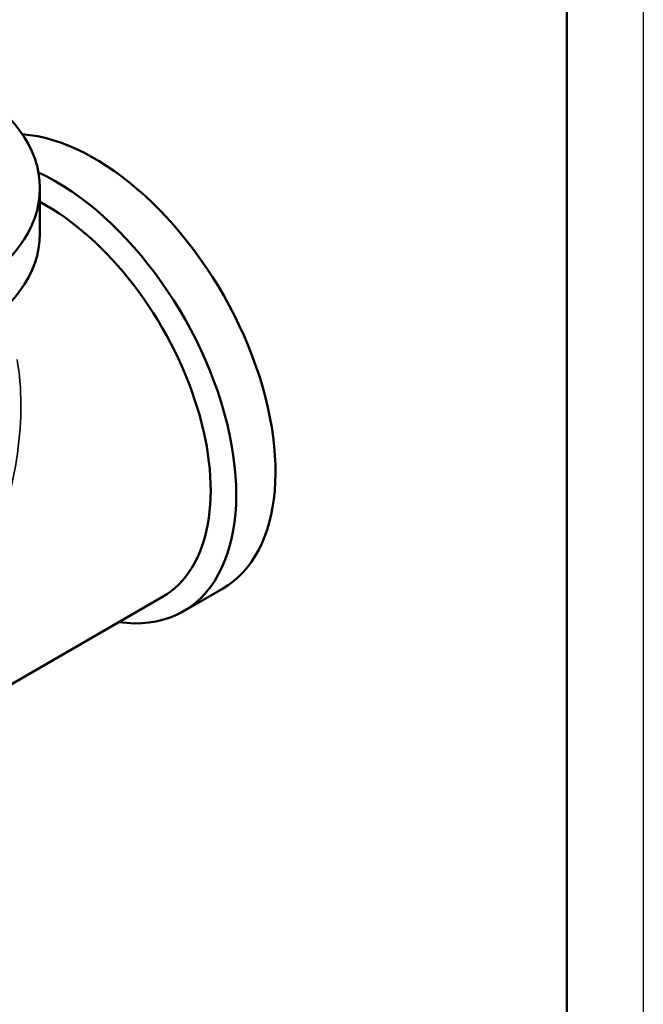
# Model space of a CAD drawing. Header units: millimetres. Extents: x -72 to 688, y -69 to 356.
# Tile 4 of 6: x 169 to 210, y 106 to 171. Entities that reach past the tile are written whole.
import ezdxf

# ---------------------------------------------------------------- set-up
doc = ezdxf.new("R2010")
doc.units = ezdxf.units.MM
for name, color, linetype, lineweight in [('Видимые тонкие (ГОСТ)', 7, 'Continuous', 35), ('Видимый контур (ГОСТ)', 7, 'Continuous', 50), ('Кромка (ГОСТ)', 7, 'Continuous', 50)]:
    doc.layers.add(name, color=color, linetype=linetype, lineweight=lineweight)

# ---------------------------------------------------------------- blocks, each defined once
blk = doc.blocks.new('Рамки ГОСТ_ граница 297x210')
at = {"layer": 'Кромка (ГОСТ)', "lineweight": 25}
blk.add_line((210, 297), (210, 0), dxfattribs=at)
at = {"layer": 'Кромка (ГОСТ)'}
blk.add_line((205, 5), (205, 292), dxfattribs=at)

msp = doc.modelspace()

# ---------------------------------------------------------------- linework, layer by layer
at = {"layer": 'Видимые тонкие (ГОСТ)'}
msp.add_ellipse((153.7338, 136.1226), major_axis=(11.2208, 18.8323), ratio=0.5679655, start_param=4.9970826, end_param=5.7022841, dxfattribs=at)
at = {"layer": 'Видимый контур (ГОСТ)'}
for p, q in [((170.4838, 159.5969), (170.4838, 156.6298)), ((182.4381, 133.3538), (179.8685, 131.8703)), ((178.5062, 132.8157), (147.0632, 114.6621))]:
    msp.add_line(p, q, dxfattribs=at)
msp.add_ellipse((153.7338, 159.5969), major_axis=(-16.75, 0), ratio=0.5773503, dxfattribs=at)
for centre, major_axis, start_param, end_param in [((174.0631, 147.8597), (8.375, -14.5059), 0, 2.7676435), ((171.4935, 146.3762), (8.375, -14.5059), 5.8567543, 8.7328785), ((170.8812, 146.0226), (7.625, -13.2069), 0, 2.3930502), ((153.7338, 156.6298), (16.75, 0), 3.1415927, 6.2831853)]:
    msp.add_ellipse(centre, major_axis=major_axis, ratio=0.5773503, start_param=start_param, end_param=end_param, dxfattribs=at)

# ---------------------------------------------------------------- block references
msp.add_blockref('Рамки ГОСТ_ граница 297x210', (0, 0))

doc.saveas('drawing.dxf')
